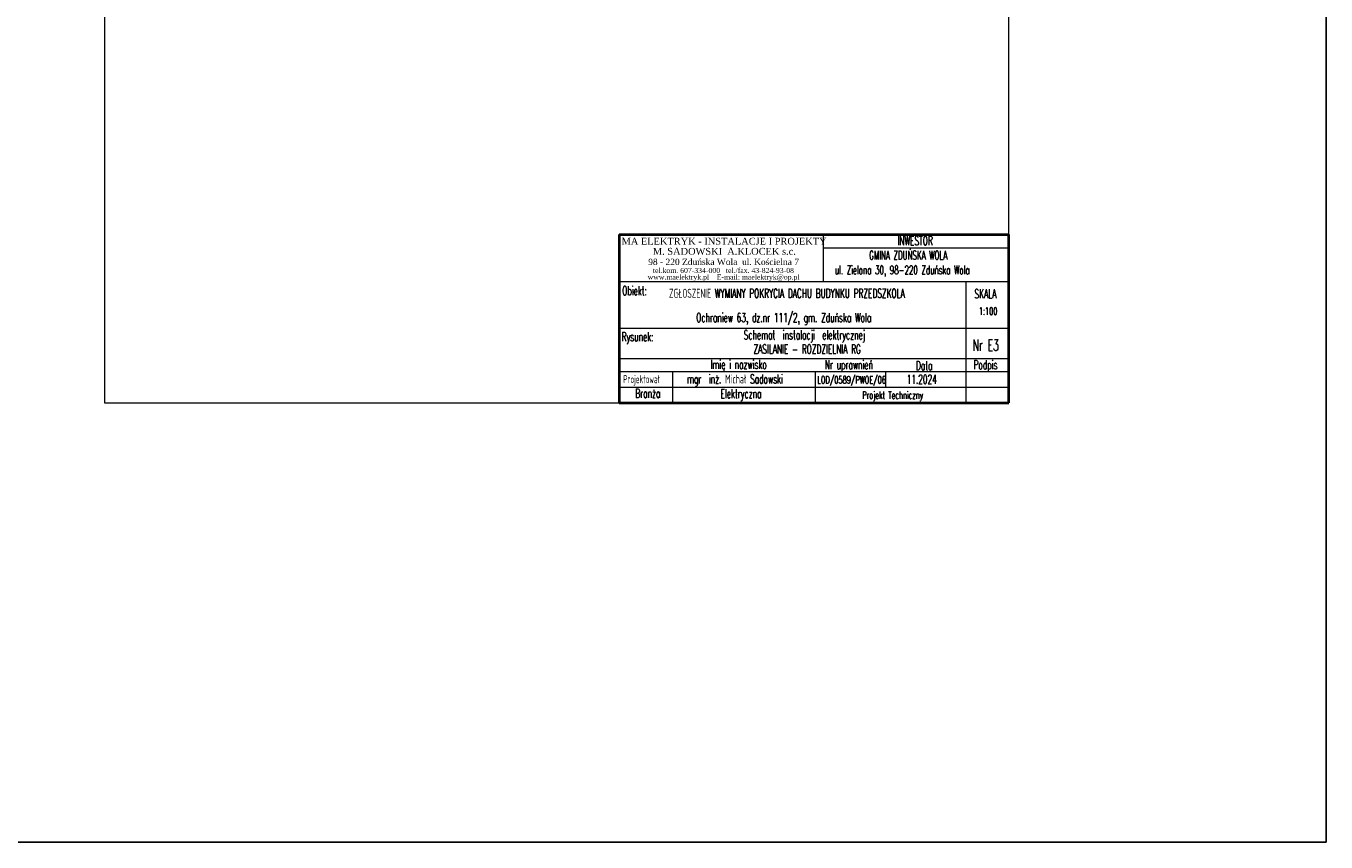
# Model space of a CAD drawing. Header units: millimetres. Extents: x -84458 to 77911, y -55868 to -29230.
# Tile 82 of 103: x 75036 to 77911, y -35032 to -33227. Entities that reach past the tile are written whole.
import ezdxf

# ---------------------------------------------------------------- set-up
doc = ezdxf.new("R2010")
doc.units = ezdxf.units.MM
doc.linetypes.add('OS', pattern=[6, 3, -1.5, 0, -1.5])
for name, color, linetype, lineweight in [('CIENKA', 7, 'Continuous', 20), ('KONTUR_02', 7, 'Continuous', 20), ('KONTUR_04', 7, 'Continuous', 40), ('obwód gniazd', 1, 'Continuous', 25), ('OSIE', 1, 'OS', 15)]:
    doc.layers.add(name, color=color, linetype=linetype, lineweight=lineweight)
doc.styles.add('SIMPLEX', font='SIMPLEX.shx', dxfattribs={"width": 0.6, "height": 25})
doc.styles.add('STYL_CZCIONKI_1', font='TIMES.TTF')

msp = doc.modelspace()

# ---------------------------------------------------------------- linework, layer by layer
at = {"layer": 'CIENKA'}
msp.add_lwpolyline([(75209.7, -34060.6), (77209.7, -34060.6), (77209.7, -31190.6), (75209.7, -31190.6)], close=True, dxfattribs=at)
at = {"layer": 'KONTUR_02', "ltscale": 3}
for p, q in [((76799.7, -33792.3), (76799.7, -33688.6)), ((76799.7, -33717.7), (77209.7, -33717.7)), ((76347.9, -33792.3), (77209.7, -33792.3)), ((77115.2, -34060.6), (77115.2, -33792.3)), ((76347.9, -33896), (77209.7, -33896)), ((76347.9, -33962.9), (77209.7, -33962.9)), ((76347.9, -33991.5), (77209.7, -33991.5)), ((76466.9, -34060.6), (76466.9, -33991.5)), ((76782.6, -34060.6), (76782.6, -33992.8)), ((76938.2, -34026.1), (76938.2, -33991.5)), ((76347.9, -34026.1), (77209.7, -34026.1)), ((76347.9, -34026.1), (77209.7, -34026.1))]:
    msp.add_line(p, q, dxfattribs=at)
at = {"layer": 'KONTUR_04'}
for p, q in [((76347.9, -33688.6), (77209.7, -33688.6)), ((76347.9, -33688.6), (76347.9, -34060.6)), ((77209.7, -34060.6), (77209.7, -33688.6)), ((76347.9, -34060.6), (77209.7, -34060.6))]:
    msp.add_line(p, q, dxfattribs=at)
at = {"layer": 'obwód gniazd'}
for p in [(77911.5, -29229.7), (64629.3, -35032.4)]:
    msp.add_line(p, (77911.5, -35032.4), dxfattribs=at)

# ---------------------------------------------------------------- texts
at = {"layer": 'KONTUR_02', "ltscale": 3, "style": 'SIMPLEX', "width": 0.6}
for s, height, p in [('INWESTOR', 20, (76963.6, -33712)), ('Obiekt:', 20, (76354.8, -33822.8)), ('SKALA', 20, (77133.9, -33829.7)), ('1:100', 16, (77143.5, -33866)), ('Rysunek:', 20, (76353.4, -33924.6)), ('Nr E3', 25, (77130, -33945.8)), ('Imię i nazwisko', 20, (76550.1, -33986)), ('Nr uprawnień', 20, (76802.8, -33986.7)), ('Data', 20, (77004.4, -33988.4)), ('Podpis', 20, (77131.8, -33986.7)), ('Projektował', 18, (76357.1, -34017.4)), ('mgr  inż. Michał Sadowski', 20, (76498, -34018.1)), ('LOD/0589/PWOE/06', 16, (76786.4, -34018.1)), ('11.2024', 20, (76983.9, -34018.7)), ('Branża', 20, (76383.6, -34050)), ('Elektryczna', 20, (76572.2, -34050.7)), ('Projekt Techniczny', 16, (76885.7, -34051.9))]:
    msp.add_text(s, height=height, dxfattribs=at).set_placement(p)
at = {"layer": 'KONTUR_02', "style": 'SIMPLEX', "width": 0.6}
for s, height, p in [('GMINA ZDUŃSKA WOLA', 19.2, (76900.9, -33744)), ('ul. Zielona 30, 98-220 Zduńska Wola', 19.2, (76825.1, -33776.6)), ('ZGŁOSZENIE WYMIANY POKRYCIA DACHU BUDYNKU PRZEDSZKOLA', 20, (76458.3, -33828.6)), ('Ochraniew 63, dz.nr 111/2, gm. Zduńska Wola ', 20, (76518.4, -33882.2)), ('Schemat  instalacji  elektrycznej', 20, (76623.4, -33920.5)), ('ZASILANIE - ROZDZIELNIA RG', 20, (76645, -33952.1))]:
    msp.add_text(s, height=height, dxfattribs=at).set_placement(p)
at = {"layer": 'KONTUR_02', "ltscale": 3, "style": 'STYL_CZCIONKI_1'}
for s, height, p in [('98 - 220 Zduńska Wola  ul. Kościelna 7', 13.824, (76412.3, -33756)), ('www.maelektryk.pl    E-mail: maelektryk@op.pl', 11.197, (76411.1, -33788.2)), ('tel.kom. 607-334-000   tel./fax. 43-824-93-08', 11.197, (76422.6, -33773.6))]:
    msp.add_text(s, height=height, dxfattribs=at).set_placement(p)
at = {"layer": 'OSIE', "ltscale": 3, "style": 'STYL_CZCIONKI_1'}
for s, p in [('MA ELEKTRYK - INSTALACJE I PROJEKTY', (76353.4, -33710.9)), ('M. SADOWSKI  A.KLOCEK s.c.', (76422.6, -33733.3))]:
    msp.add_text(s, height=15.2, dxfattribs=at).set_placement(p)

doc.saveas('drawing.dxf')
